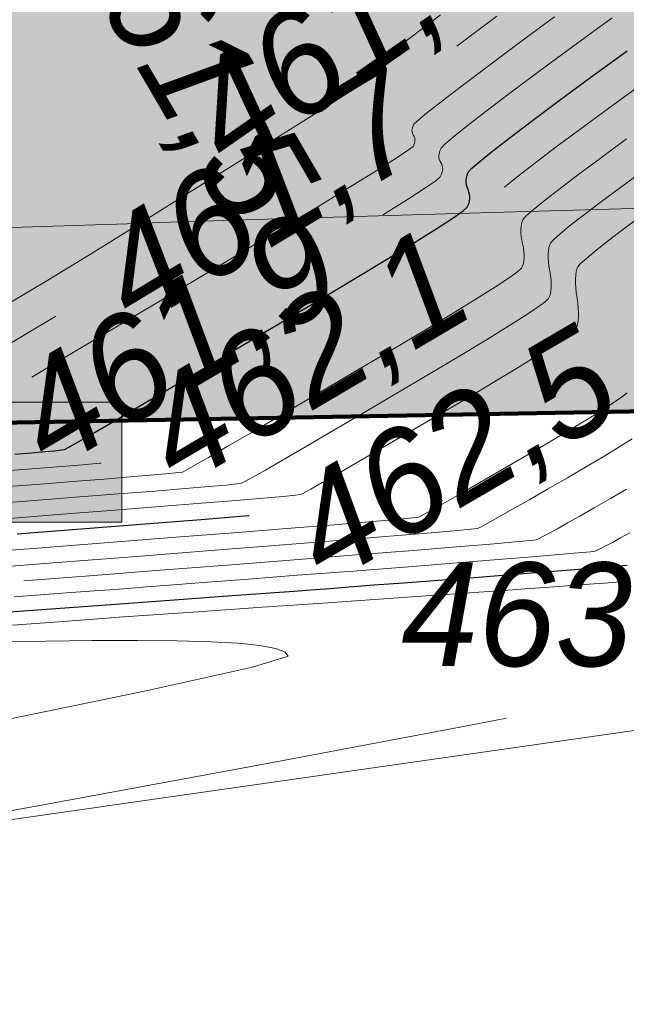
# Model space of a CAD drawing. Header units: metres. Extents: x 730549 to 731755, y 5527678 to 5528494.
# Tile 186 of 207: x 731680.87 to 731682.89, y 5527794.3 to 5527797.59. Entities that reach past the tile are written whole.
import ezdxf

# ---------------------------------------------------------------- set-up
doc = ezdxf.new("R2010")
doc.units = ezdxf.units.M
doc.header["$LTSCALE"] = 0.1
doc.layers.add('3d Modell', color=7, linetype='Continuous', transparency=0.4)
for name, color, linetype in [('LA_Allgemeine Einbauten', 7, 'Continuous'), ('LA_Planungsumgriff', 7, 'Continuous'), ('Netzbach mit Ausleitung', 7, 'Continuous'), ('Sparten Strom GEPLANT pdf', 7, 'Continuous'), ('Sparten_Kanal-aus dwg GRUPPE', 7, 'Continuous'), ('Wiese und Waldnaab als Hintergrund', 7, 'Continuous')]:
    doc.layers.add(name, color=color, linetype=linetype)
doc.styles.add('Arial', font='arial.ttf')
doc.styles.add('Artifakt Element Thin', font='Artifakt Element Thin Italic.ttf')
picture_1 = doc.add_image_def('image1.png', size_in_pixel=(2382, 1684))

# ---------------------------------------------------------------- blocks, each defined once
blk = doc.blocks.new('PDF-Seite')
at = {"color": 255, "linetype": 'Continuous', "lineweight": 9, "transparency": 33554687}
blk.add_wipeout([(0, 103.9213), (293.9185, 103.9213), (293.9185, -103.9213), (0, -103.9213)], dxfattribs=at)
at = {"transparency": 33554687}
image = blk.add_image(picture_1, insert=(0, -103.9213), size_in_units=(293.9185, 207.8426), dxfattribs=at)
image.dxf.flags = 7
blk = doc.blocks.new('Gruppe')
at = {"color": 7, "transparency": 33554687, "insert": (-866.8829, -464.8712, -30.1596), "char_height": 0.3606569, "attachment_point": 1, "rotation": 2.2512, "line_spacing_factor": 0.25, "style": 'Arial'}
blk.add_mtext('A S=460.999 T=2.03m Ei 800/1200->M1308E S=461.002 T=2.03m Ei 800/1200->M1280E S=461.004 T=2.03m DN 500->M1306', dxfattribs=at)
blk = doc.blocks.new('Gruppe-1')
at = {"color": 7, "transparency": 33554687}
blk.add_blockref('Gruppe', (0, 0), dxfattribs=at)
blk = doc.blocks.new('Gruppe-3')
at = {"color": 7, "linetype": 'Continuous', "lineweight": 13, "transparency": 33554585, "flags": 128}
for points in [[(-858.9877, -465.6651), (-858.799, -465.6505), (-858.6099, -465.6357), (-858.4455, -465.6228), (-858.3058, -465.6117), (-858.1906, -465.6023), (-858.1002, -465.5947), (-858.0343, -465.5889), (-857.9932, -465.5849), (-857.9766, -465.5826), (-857.9658, -465.5773), (-857.9416, -465.564), (-857.9041, -465.5428), (-857.8533, -465.5137), (-857.7892, -465.4766), (-857.7119, -465.4315), (-857.6212, -465.3785), (-857.5172, -465.3176), (-857.4132, -465.2563), (-857.3225, -465.2023), (-857.2452, -465.1556), (-857.1813, -465.1161), (-857.1306, -465.0839), (-857.0933, -465.059), (-857.0693, -465.0414), (-857.0587, -465.031), (-857.0552, -465.0235), (-857.0525, -465.0144), (-857.0506, -465.0038), (-857.0497, -464.9916), (-857.0496, -464.9779), (-857.0503, -464.9627), (-857.0519, -464.9458), (-857.0544, -464.9275), (-857.0569, -464.9091), (-857.0585, -464.8923), (-857.0594, -464.8769), (-857.0594, -464.8631), (-857.0587, -464.8509), (-857.0571, -464.8401), (-857.0547, -464.8309), (-857.0514, -464.8232), (-857.0426, -464.8128), (-857.0233, -464.7953), (-856.9935, -464.7708), (-856.9533, -464.7393), (-856.9027, -464.7007), (-856.8416, -464.6551)], [(-859.0191, -465.1233), (-858.8772, -465.0387), (-858.7918, -464.9878)], [(-858.9592, -465.5036), (-858.8586, -465.4957), (-858.7729, -465.4889), (-858.702, -465.483), (-858.6459, -465.4782), (-858.6404, -465.4777)], [(-858.8982, -465.87), (-858.8405, -465.8655), (-858.6649, -465.8519), (-858.4582, -465.8358), (-858.2204, -465.8174), (-857.9826, -465.7988), (-857.7759, -465.7826), (-857.6004, -465.7686), (-857.4561, -465.757), (-857.3428, -465.7476), (-857.2608, -465.7405), (-857.2098, -465.7358), (-857.19, -465.7333), (-857.1825, -465.7299), (-857.1683, -465.7226), (-857.1474, -465.7114), (-857.1199, -465.6962), (-857.0856, -465.6771), (-857.0448, -465.654), (-856.9973, -465.6269), (-856.9431, -465.5959), (-856.8889, -465.5646)], [(-858.9827, -465.5584), (-858.8428, -465.5476), (-858.7209, -465.5381), (-858.6172, -465.5298), (-858.5315, -465.5228), (-858.464, -465.517), (-858.4145, -465.5125), (-858.3832, -465.5093), (-858.3699, -465.5073), (-858.3574, -465.501), (-858.3282, -465.4847), (-858.2825, -465.4585), (-858.2201, -465.4224), (-858.141, -465.3763), (-858.0454, -465.3203), (-857.9331, -465.2543), (-857.8042, -465.1784), (-857.6753, -465.1022), (-857.5631, -465.0352), (-857.4675, -464.9775), (-857.3886, -464.9291), (-857.3264, -464.8899), (-857.2808, -464.86), (-857.2518, -464.8394), (-857.2395, -464.828), (-857.236, -464.8208), (-857.2333, -464.8128), (-857.2316, -464.8039), (-857.2307, -464.7942), (-857.2307, -464.7836), (-857.2316, -464.7722), (-857.2333, -464.76), (-857.236, -464.7468), (-857.2387, -464.7337), (-857.2405, -464.7214), (-857.2415, -464.7099), (-857.2416, -464.6993), (-857.2409, -464.6895), (-857.2394, -464.6805), (-857.237, -464.6723), (-857.2338, -464.6649), (-857.2237, -464.6535), (-857.2005, -464.6332), (-857.1643, -464.6039), (-857.1151, -464.5656), (-857.0528, -464.5184), (-856.9775, -464.4622), (-856.8892, -464.3971)], [(-859.055, -465.6171), (-858.8908, -465.6044), (-858.7263, -465.5917), (-858.5832, -465.5804), (-858.4615, -465.5707), (-858.3611, -465.5625), (-858.2821, -465.5559), (-858.2244, -465.5507), (-858.1882, -465.5471), (-858.1733, -465.545), (-858.1616, -465.5391), (-858.1349, -465.5244), (-858.0933, -465.5007), (-858.0367, -465.468), (-857.9651, -465.4264), (-857.8786, -465.3759), (-857.7771, -465.3164), (-857.6607, -465.248), (-857.5443, -465.1792), (-857.4428, -465.1188), (-857.3564, -465.0665), (-857.2849, -465.0226), (-857.2285, -464.9869), (-857.187, -464.9595), (-857.1606, -464.9404), (-857.1491, -464.9295), (-857.1456, -464.9221), (-857.1429, -464.9136), (-857.1411, -464.9039), (-857.1402, -464.8929), (-857.1401, -464.8808), (-857.1409, -464.8674), (-857.1426, -464.8529), (-857.1452, -464.8372), (-857.1478, -464.8214), (-857.1495, -464.8068), (-857.1504, -464.7934), (-857.1505, -464.7812), (-857.1498, -464.7702), (-857.1482, -464.7603), (-857.1459, -464.7516), (-857.1426, -464.7441), (-857.1331, -464.7332), (-857.1119, -464.7142), (-857.0789, -464.6873), (-857.0342, -464.6524), (-856.9777, -464.6096), (-856.9095, -464.5587), (-856.8296, -464.4998)], [(-857.2963, -464.5583), (-857.2891, -464.5521), (-857.2497, -464.5204), (-857.1959, -464.4788), (-857.1278, -464.4272), (-857.0454, -464.3657), (-856.9487, -464.2944), (-856.8377, -464.2131), (-856.7269, -464.1322), (-856.6307, -464.0622), (-856.5494, -464.0029), (-856.4827, -463.9545)], [(-858.8716, -465.191), (-858.844, -465.1746), (-858.7115, -465.0962), (-858.5557, -465.0037), (-858.3766, -464.8972), (-858.1976, -464.7904), (-858.042, -464.6972), (-857.9099, -464.6175), (-857.8012, -464.5513), (-857.716, -464.4987), (-857.6543, -464.4596), (-857.616, -464.434), (-857.6011, -464.422), (-857.5984, -464.4168), (-857.5964, -464.4117), (-857.595, -464.4069), (-857.5945, -464.4023), (-857.5946, -464.3978), (-857.5954, -464.3935), (-857.597, -464.3894), (-857.5993, -464.3855), (-857.6016, -464.3815), (-857.6033, -464.3774), (-857.6042, -464.3731), (-857.6045, -464.3685), (-857.604, -464.3638), (-857.6029, -464.3588), (-857.6011, -464.3537), (-857.5986, -464.3484), (-857.5866, -464.3364), (-857.5562, -464.3113), (-857.5075, -464.2732), (-857.4405, -464.222), (-857.3551, -464.1577), (-857.2514, -464.0803), (-857.1293, -463.9898)], [(-857.4548, -464.0877), (-857.4324, -464.0709), (-857.3216, -463.9881)], [(-858.9449, -464.9434), (-858.8185, -464.8676), (-858.6711, -464.7775), (-858.5026, -464.6732), (-858.3348, -464.5685), (-858.1892, -464.4776), (-858.0658, -464.4003), (-857.9646, -464.3366), (-857.8856, -464.2867), (-857.8288, -464.2504), (-857.7943, -464.2279), (-857.782, -464.2189), (-857.7809, -464.2169), (-857.7801, -464.2149), (-857.7796, -464.213), (-857.7793, -464.2112), (-857.7794, -464.2095), (-857.7797, -464.2078), (-857.7803, -464.2062), (-857.7812, -464.2046), (-857.7822, -464.2031), (-857.7828, -464.2015), (-857.7832, -464.1998), (-857.7833, -464.198), (-857.7831, -464.1961), (-857.7826, -464.1942), (-857.7819, -464.1922), (-857.781, -464.1901), (-857.7692, -464.1801), (-857.7362, -464.1546), (-857.682, -464.1134), (-857.6065, -464.0565), (-857.5098, -463.9841)], [(-857.7017, -464.6497), (-857.6997, -464.6485), (-857.62, -464.5988), (-857.5619, -464.5615), (-857.5255, -464.5363), (-857.5107, -464.5235), (-857.5072, -464.5168), (-857.5046, -464.5104), (-857.503, -464.5041), (-857.5022, -464.4981), (-857.5024, -464.4922), (-857.5035, -464.4866), (-857.5055, -464.4811), (-857.5084, -464.4759), (-857.5113, -464.4706), (-857.5134, -464.4651), (-857.5146, -464.4594), (-857.5149, -464.4535), (-857.5143, -464.4473), (-857.5129, -464.4409), (-857.5106, -464.4343), (-857.5074, -464.4275), (-857.4953, -464.4147), (-857.4663, -464.39), (-857.4204, -464.3534), (-857.3576, -464.3051), (-857.2779, -464.2449), (-857.1814, -464.1728), (-857.0679, -464.0889), (-856.9374, -463.9932)], [(-859.0593, -465.777), (-858.8531, -465.761), (-858.6152, -465.7425), (-858.3771, -465.7238), (-858.1701, -465.7075), (-857.9943, -465.6935), (-857.8497, -465.6818), (-857.7363, -465.6724), (-857.6541, -465.6652), (-857.6031, -465.6604), (-857.5833, -465.6579), (-857.5741, -465.6536), (-857.5549, -465.6433), (-857.5257, -465.6271), (-857.4866, -465.6049), (-857.4374, -465.5768), (-857.3783, -465.5427), (-857.3092, -465.5027), (-857.2301, -465.4567), (-857.151, -465.4104), (-857.082, -465.3694), (-857.0229, -465.3337), (-856.9739, -465.3032), (-856.9349, -465.278), (-856.9059, -465.258), (-856.8869, -465.2434)], [(-859.0133, -465.8267), (-858.7858, -465.809), (-858.5234, -465.7885), (-858.2606, -465.7679), (-858.0324, -465.7499), (-857.8386, -465.7344), (-857.6793, -465.7215), (-857.5544, -465.7112), (-857.464, -465.7034), (-857.4081, -465.6982), (-857.3867, -465.6956), (-857.3783, -465.6918), (-857.3616, -465.683), (-857.3366, -465.6693), (-857.3032, -465.6506), (-857.2615, -465.6269), (-857.2115, -465.5984), (-857.1532, -465.5648), (-857.0866, -465.5263), (-857.02, -465.4875), (-856.9617, -465.453), (-856.9118, -465.4227), (-856.8702, -465.3967)], [(-858.9309, -465.9235), (-858.7557, -465.9105), (-858.6489, -465.9026), (-858.6104, -465.8997), (-858.5939, -465.8984), (-858.5533, -465.8953), (-858.4885, -465.8903), (-858.3995, -465.8834), (-858.2863, -465.8747), (-858.149, -465.8641), (-857.9874, -465.8516), (-857.8016, -465.8373), (-857.6159, -465.8229), (-857.4544, -465.8103), (-857.317, -465.7994), (-857.2039, -465.7902), (-857.115, -465.7828), (-857.0502, -465.7771), (-857.0097, -465.7731), (-856.9934, -465.7709), (-856.9867, -465.7681), (-856.9749, -465.7623), (-856.9582, -465.7536), (-856.9365, -465.7419), (-856.9098, -465.7272), (-856.878, -465.7096)], [(-859.096, -466.3613), (-858.4959, -466.2377), (-858.1363, -466.1576), (-858.0172, -466.121), (-858.0284, -466.1071), (-858.0598, -466.0954), (-858.1113, -466.0858), (-858.1831, -466.0783), (-858.275, -466.0729), (-858.3872, -466.0696), (-858.5195, -466.0684), (-858.672, -466.0693), (-858.8244, -466.0709), (-858.9565, -466.0717)], [(-858.9367, -466.0182), (-858.7668, -466.0051), (-858.5661, -465.9904), (-858.3344, -465.9741), (-858.1025, -465.958), (-857.9009, -465.944), (-857.7296, -465.9322), (-857.5887, -465.9224), (-857.4782, -465.9147), (-857.398, -465.9091), (-857.3481, -465.9056), (-857.3286, -465.9043), (-857.3191, -465.9035), (-857.2993, -465.9021), (-857.2692, -465.8998), (-857.2288, -465.8968), (-857.1781, -465.8931), (-857.1171, -465.8886), (-857.0458, -465.8833), (-856.9641, -465.8773), (-856.8825, -465.8712)], [(-859.7233, -466.7775), (-858.84, -466.6172), (-858.0746, -466.4762), (-857.4272, -466.3547), (-857.2895, -466.3281)]]:
    blk.add_lwpolyline(points, dxfattribs=at)
at = {"color": 7, "linetype": 'Continuous', "lineweight": 25, "transparency": 33554585, "flags": 128}
for points in [[(-858.9286, -465.448), (-858.8725, -465.4433), (-858.8278, -465.4394), (-858.7947, -465.4362), (-858.7732, -465.4337), (-858.7632, -465.432), (-858.749, -465.4247), (-858.7149, -465.4054), (-858.6608, -465.3742), (-858.5868, -465.3311), (-858.4928, -465.276), (-858.3789, -465.209), (-858.2451, -465.1301), (-858.0913, -465.0393), (-857.9375, -464.9481), (-857.8037, -464.8681), (-857.6899, -464.7994), (-857.596, -464.742), (-857.5221, -464.6959), (-857.4682, -464.661), (-857.4343, -464.6373), (-857.4203, -464.625), (-857.4168, -464.6181), (-857.4142, -464.6112), (-857.4125, -464.6041), (-857.4117, -464.5968), (-857.4118, -464.5894), (-857.4128, -464.5818), (-857.4148, -464.5741), (-857.4176, -464.5662), (-857.4204, -464.5583), (-857.4224, -464.5505), (-857.4235, -464.5429), (-857.4238, -464.5354), (-857.4232, -464.528), (-857.4217, -464.5208), (-857.4194, -464.5137), (-857.4162, -464.5067), (-857.4048, -464.4943), (-857.3777, -464.471), (-857.3351, -464.4369), (-857.2768, -464.3919), (-857.2029, -464.336), (-857.1134, -464.2693), (-857.0083, -464.1916), (-856.8876, -464.1031)], [(-859.2088, -465.992), (-858.8837, -465.9684), (-858.608, -465.9484), (-858.3816, -465.932), (-858.2045, -465.9191), (-858.0768, -465.9098), (-857.9985, -465.9041), (-857.9695, -465.902), (-857.9565, -465.901), (-857.9263, -465.8987), (-857.8789, -465.8951), (-857.8142, -465.8901), (-857.7322, -465.8839), (-857.633, -465.8763), (-857.5166, -465.8675), (-857.3829, -465.8573), (-857.2492, -465.8471), (-857.1328, -465.838), (-857.0336, -465.8301), (-856.9517, -465.8235), (-856.8871, -465.818)], [(-858.9204, -465.713), (-858.7071, -465.6965), (-858.4935, -465.6798), (-858.3078, -465.6652), (-858.15, -465.6526), (-858.1474, -465.6524)]]:
    blk.add_lwpolyline(points, dxfattribs=at)
at = {"color": 7, "transparency": 33554585, "char_height": 0.34534, "attachment_point": 1, "line_spacing_factor": 1.206165, "style": 'Artifakt Element Thin'}
for s, insert, rotation in [('461,5', (-858.4036, -464.2271), 34.8337), ('461,5', (-858.4878, -463.5327), 300.2396), ('461,7', (-858.7023, -464.7353), 31.1027), ('461,9', (-858.9806, -465.2105), 30.6069), ('462,1', (-858.5524, -465.2653), 30.5366), ('462,5', (-858.06, -465.5882), 30.2805), ('463,2', (-857.6401, -465.8086), 359.9393)]:
    blk.add_mtext(s, dxfattribs=dict(at, insert=insert, rotation=rotation))
blk = doc.blocks.new('Site Model Opacity Container')
at = {"color": 255, "linetype": 'Continuous', "lineweight": 5, "transparency": 33554585}
blk.add_wipeout([(-902.0886, -384.516), (-896.5606, -388.799), (-893.5636, -391.703), (-885.1136, -401.015), (-850.0795, -459.0117), (-849.9675, -459.3957), (-850.8386, -465.338), (-853.9826, -465.958), (-902.1748, -472.8373), (-946.1748, -476.8373), (-962.1748, -476.8373), (-998.1748, -420.8373), (-998.3616, -413.454), (-991.2746, -397.622), (-990.0686, -396.546)], dxfattribs=at)
at = {"color": 31, "linetype": 'Continuous', "lineweight": 5, "true_color": 0xe0cb9d, "transparency": 33554585, "flags": 128}
blk.add_lwpolyline([(-902.0886, -384.516), (-896.5606, -388.799), (-893.5636, -391.703), (-885.1136, -401.015), (-850.0795, -459.0117), (-849.9675, -459.3957), (-850.8386, -465.338), (-853.9826, -465.958), (-902.1748, -472.8373), (-946.1748, -476.8373), (-962.1748, -476.8373), (-998.1748, -420.8373), (-998.3616, -413.454), (-991.2746, -397.622), (-990.0686, -396.546)], close=True, dxfattribs=at)
at = {"color": 7, "transparency": 33554687}
blk.add_blockref('Gruppe-3', (0, 0), dxfattribs=at)
blk = doc.blocks.new('Geländemodell (2D)')
at = {"color": 31, "true_color": 0xe0cb9d, "transparency": 33554687}
blk.add_blockref('Site Model Opacity Container', (0, 0), dxfattribs=at)
at = {"color": 0, "flags": 1}
for tag in ['IFC_UUID', 'instanceID']:
    blk.add_attdef(tag, (-998.5218, -476.8373), '', height=0.00018, dxfattribs=at)

msp = doc.modelspace()

# ---------------------------------------------------------------- block references
at = {"layer": 'Sparten Strom GEPLANT pdf', "color": 16, "true_color": 0x800000, "transparency": 33554687}
msp.add_blockref('PDF-Seite', (731393.3973, 5527843.1975), dxfattribs=at)

# ---------------------------------------------------------------- next in the draw order: block references
at = {"layer": 'Sparten_Kanal-aus dwg GRUPPE', "color": 7, "transparency": 33554687}
msp.add_blockref('Gruppe-1', (732539.7836, 5528261.585), dxfattribs=at)

# ---------------------------------------------------------------- next in the draw order: block references
at = {"layer": '3d Modell', "color": 31, "true_color": 0xe0cb9d, "transparency": 33554687}
msp.add_blockref('Geländemodell (2D)', (732539.7836, 5528261.585), dxfattribs=at)

# ---------------------------------------------------------------- next in the draw order: wipeouts: each hides what was drawn before it
at = {"color": 255, "linetype": 'Continuous', "lineweight": 5, "transparency": 33554585}
msp.add_wipeout([(731656.25, 5527870.55), (731643.6, 5527865.6), (731642.2711, 5527860.5778), (731638.4, 5527857.6), (731654.4, 5527839.4), (731661.2, 5527819.4), (731668.8, 5527807.6), (731683.6, 5527801.8), (731689.8, 5527798.6), (731690, 5527794.8), (731680.8, 5527793.4), (731666.6, 5527795), (731653.4, 5527794), (731639.4, 5527790.6), (731635, 5527785.4), (731646, 5527779.8), (731687.6, 5527788.6), (731700.4, 5527795.6)], dxfattribs=at).dxf.layer = '3d Modell'

# ---------------------------------------------------------------- next in the draw order: hatches: boundary and pattern name
at = {"layer": 'LA_Allgemeine Einbauten', "linetype": 'Continuous', "lineweight": 0, "true_color": 0xa0a0a4, "transparency": 33554687}
msp.add_hatch(color=253, dxfattribs=at).paths.add_polyline_path([(731667.9222, 5527794.7107), (731670.0222, 5527795.3607), (731673.0722, 5527795.8607), (731675.1722, 5527796.3107), (731677.5355, 5527796.3107), (731681.212, 5527796.3107), (731681.212, 5527795.9107), (731677.5355, 5527795.9107), (731675.2146, 5527795.9107), (731673.1465, 5527795.4675), (731670.1141, 5527794.9704), (731668.0405, 5527794.3286)])
at = {"layer": 'Netzbach mit Ausleitung', "linetype": 'Continuous', "lineweight": 0, "true_color": 0x66aaff, "transparency": 33554585}
for points in [[(731630.413, 5527861.3038), (731630.3322, 5527858.8302), (731633.1314, 5527854.8617), (731634.3457, 5527850.6691), (731635.0706, 5527844.0587), (731637.4588, 5527838.3349), (731638.6013, 5527838.0075), (731640.4505, 5527837.657), (731641.9649, 5527834.8554), (731639.5808, 5527831.8275), (731641.1102, 5527827.9712), (731641.5161, 5527825.6986), (731645.3535, 5527821.0956), (731646.8641, 5527819.2712), (731648.5953, 5527817.5241), (731650.3372, 5527815.55), (731659.6749, 5527807.1653), (731666.0145, 5527802.345), (731668.9362, 5527800.508), (731672.0072, 5527799.2082), (731682.0302, 5527799.1405), (731687.4488, 5527798.8205), (731688.3407, 5527796.3311), (731680.7042, 5527796.2482), (731668.8206, 5527795.448), (731666.8521, 5527797.3448), (731666.3529, 5527799.6038), (731664.8747, 5527800.6992), (731658.3994, 5527805.6227), (731648.9145, 5527814.1395), (731647.1339, 5527816.1574), (731645.3806, 5527817.9269), (731643.8152, 5527819.8175), (731639.9346, 5527824.4722), (731638.1547, 5527826.9429), (731636.4755, 5527830.3301), (731632.8267, 5527831.0365), (731631.9347, 5527832.7495), (731633.0465, 5527834.1626), (731632.5639, 5527840.3132), (731631.5751, 5527843.8263), (731631.075, 5527849.3044), (731630.1406, 5527852.3206), (731627.1227, 5527857.8244), (731624.6864, 5527860.7764)], [(731630.029, 5527858.7395), (731632.8573, 5527854.7299), (731634.0503, 5527850.6106), (731634.7771, 5527843.9831), (731637.2374, 5527838.0863), (731638.16, 5527837.1), (731640.2544, 5527837.3888), (731641.6073, 5527834.8861), (731639.2382, 5527831.8774), (731640.8202, 5527827.8887), (731641.2347, 5527825.5676), (731645.1228, 5527820.9039), (731646.6416, 5527819.0695), (731648.3761, 5527817.3191), (731650.1238, 5527815.3384), (731659.4836, 5527806.9339), (731665.8435, 5527802.0982), (731668.797, 5527800.2412), (731671.9454, 5527798.9086), (731682.0203, 5527798.8406), (731687.54, 5527798.56), (731688.2, 5527796.64), (731680.6925, 5527796.5481), (731668.9331, 5527795.7563), (731667.1255, 5527797.4979), (731666.6216, 5527799.7781), (731665.0548, 5527800.9391), (731658.5907, 5527805.8541), (731649.1279, 5527814.3511), (731647.3531, 5527816.3624), (731645.6031, 5527818.1285), (731644.0459, 5527820.0092), (731640.1719, 5527824.6562), (731638.4125, 5527827.0983), (731636.6783, 5527830.5964), (731633.0259, 5527831.3035), (731632.2903, 5527832.7162), (731634.54, 5527834.52), (731632.8607, 5527840.366), (731631.8713, 5527843.881), (731631.3709, 5527849.3631), (731630.4182, 5527852.4383), (731627.3721, 5527857.9935), (731625.05, 5527860.8), (731630.12, 5527861.255)], [(731629.76, 5527861.25), (731629.7259, 5527858.6488), (731632.5831, 5527854.5981), (731633.7549, 5527850.5521), (731634.4836, 5527843.9074), (731637.0161, 5527837.8376), (731637.82, 5527836.68), (731640.0584, 5527837.1207), (731641.2496, 5527834.9169), (731638.8957, 5527831.9273), (731640.5302, 5527827.8062), (731640.9534, 5527825.4366), (731644.892, 5527820.7122), (731646.419, 5527818.8679), (731648.1569, 5527817.1141), (731649.9104, 5527815.1268), (731659.2923, 5527806.7025), (731665.6725, 5527801.8513), (731668.6577, 5527799.9743), (731671.8836, 5527798.6091), (731682.0104, 5527798.5406), (731687.58, 5527798.3), (731688.12, 5527796.94), (731680.6808, 5527796.848), (731669.0455, 5527796.0645), (731667.3989, 5527797.6511), (731666.8904, 5527799.9523), (731665.2349, 5527801.1791), (731658.7821, 5527806.0855), (731649.3413, 5527814.5626), (731647.5723, 5527816.5674), (731645.8256, 5527818.3302), (731644.2767, 5527820.2009), (731640.4091, 5527824.8401), (731638.6704, 5527827.2536), (731636.8811, 5527830.8627), (731633.2251, 5527831.5705), (731632.6458, 5527832.683), (731635.14, 5527834.46), (731633.1575, 5527840.4189), (731632.1676, 5527843.9358), (731631.6667, 5527849.4218), (731630.6958, 5527852.5559), (731627.6215, 5527858.1626), (731625.59, 5527860.845)], [(731629.4228, 5527858.558), (731632.309, 5527854.4663), (731633.4596, 5527850.4936), (731634.1901, 5527843.8318), (731636.7948, 5527837.589), (731638.04, 5527836.94), (731639.8623, 5527836.8525), (731640.892, 5527834.9476), (731638.5532, 5527831.9772), (731640.2402, 5527827.7237), (731640.672, 5527825.3056), (731644.6612, 5527820.5204), (731646.1965, 5527818.6662), (731647.9377, 5527816.9091), (731649.697, 5527814.9153), (731659.1009, 5527806.4711), (731665.5016, 5527801.6044), (731668.5185, 5527799.7075), (731671.8217, 5527798.3095), (731682.0006, 5527798.2407), (731686.8021, 5527797.9571), (731687.0672, 5527797.2173), (731680.6691, 5527797.1479), (731669.158, 5527796.3728), (731667.6723, 5527797.8043), (731667.1591, 5527800.1266), (731665.415, 5527801.419), (731658.9734, 5527806.3169), (731649.5547, 5527814.7742), (731647.7915, 5527816.7724), (731646.0482, 5527818.5318), (731644.5074, 5527820.3926), (731640.6463, 5527825.0241), (731638.9282, 5527827.409), (731637.0839, 5527831.129), (731633.4243, 5527831.8375), (731633.0014, 5527832.6497), (731635.14, 5527834.48), (731633.4543, 5527840.4718), (731632.4638, 5527843.9905), (731631.9626, 5527849.4804), (731630.9734, 5527852.6736), (731627.8709, 5527858.3317), (731626.4641, 5527860.0363), (731629.4802, 5527860.3141)]]:
    msp.add_hatch(color=161, dxfattribs=at).paths.add_polyline_path(points)
at = {"layer": 'Netzbach mit Ausleitung', "linetype": 'Continuous', "lineweight": 0, "transparency": 33554483}
msp.add_hatch(color=7, dxfattribs=at).paths.add_polyline_path([(731629.81, 5527861.25), (731629.7259, 5527858.6488), (731632.5831, 5527854.5981), (731633.7549, 5527850.5521), (731634.4836, 5527843.9074), (731637.52, 5527836.08), (731639.06, 5527836.94), (731640.0584, 5527837.1207), (731641.2496, 5527834.9169), (731638.8957, 5527831.9273), (731640.5302, 5527827.8062), (731640.9534, 5527825.4366), (731644.892, 5527820.7122), (731646.419, 5527818.8679), (731648.1569, 5527817.1141), (731649.9104, 5527815.1268), (731659.2923, 5527806.7025), (731665.6725, 5527801.8513), (731668.6577, 5527799.9743), (731671.8836, 5527798.6091), (731682.0104, 5527798.5406), (731687.6, 5527798.26), (731688.12, 5527796.9219), (731680.6808, 5527796.848), (731669.0455, 5527796.0645), (731667.3989, 5527797.6511), (731666.8904, 5527799.9523), (731665.2349, 5527801.1791), (731658.7821, 5527806.0855), (731649.3413, 5527814.5626), (731647.5723, 5527816.5674), (731645.8256, 5527818.3302), (731644.2767, 5527820.2009), (731640.4091, 5527824.8401), (731638.6704, 5527827.2536), (731636.8811, 5527830.8627), (731633.2251, 5527831.5705), (731632.6458, 5527832.683), (731635.16, 5527834.46), (731633.1575, 5527840.4189), (731632.1676, 5527843.9358), (731631.6667, 5527849.4218), (731630.6958, 5527852.5559), (731627.6215, 5527858.1626), (731625.605, 5527860.845)])
at = {"layer": 'Wiese und Waldnaab als Hintergrund', "linetype": 'Continuous', "lineweight": 0, "true_color": 0xc4d309, "transparency": 33554483}
msp.add_hatch(color=52, dxfattribs=at).paths.add_polyline_path([(731645.5643, 5527857.5329), (731648.867, 5527864.6571), (731649.3828, 5527877.95), (731647.2109, 5527873.7088), (731644.5096, 5527868.9862), (731642.5638, 5527867.465), (731640.3307, 5527865.8117), (731639.379, 5527864.3996), (731636.7278, 5527863.807), (731633.0465, 5527861.6466), (731631.1367, 5527861.5843), (731630.8577, 5527859.5418), (731633.0465, 5527858.6259), (731633.0465, 5527854.945), (731634.6901, 5527852.1153), (731634.9094, 5527851.0327), (731629.0529, 5527848.4791), (731629.1793, 5527851.9133), (731627.9563, 5527853.8918), (731627.9031, 5527855.2944), (731626.593, 5527858.0681), (731624.4196, 5527859.5399), (731622.5893, 5527861.5524), (731621.6523, 5527862.7575), (731619.6316, 5527862.8377), (731618.7164, 5527863.8439), (731616.3756, 5527864.0902), (731612.9523, 5527864.1172), (731610.9424, 5527864.098), (731608.7869, 5527862.6544), (731606.2909, 5527862.4813), (731603.11, 5527862.1325), (731600.8686, 5527862.3897), (731599.8963, 5527862.0819), (731597.5895, 5527862.9355), (731596.6949, 5527862.8374), (731594.9396, 5527863.2485), (731593.6088, 5527863.8922), (731591.3624, 5527863.7616), (731589.6071, 5527864.1728), (731588.0384, 5527863.7995), (731585.8067, 5527863.0518), (731583.7641, 5527863.3308), (731580.0643, 5527863.1263), (731578.5502, 5527862.256), (731574.465, 5527862.8141), (731571.547, 5527860.9851), (731568.6508, 5527858.9573), (731566.276, 5527858.5963), (731562.7859, 5527858.3141), (731560.3758, 5527856.4403), (731556.4843, 5527853.3979), (731555.9942, 5527850.5274), (731557.845, 5527847.4106), (731559.1251, 5527846.7462), (731558.537, 5527844.7703), (731556.7996, 5527842.266), (731556.0044, 5527842.1788), (731554.7544, 5527840.7339), (731550.6558, 5527839.5802), (731549.0121, 5527840.8084), (731545.8882, 5527841.7736), (731542.2251, 5527843.9875), (731540.9463, 5527845.5575), (731537.6076, 5527842.9782), (731535.1334, 5527842.6062), (731532.436, 5527840.6002), (731531.1873, 5527840.0609), (731530.3677, 5527838.3614), (731529.4077, 5527838.8598), (731526.0484, 5527837.3848), (731522.4795, 5527835.9874), (731521.2757, 5527835.956), (731518.4571, 5527834.1379), (731515.8059, 5527833.5454), (731514.2168, 5527834.2765), (731511.8856, 5527833.5179), (731508.7347, 5527832.3031), (731502.8, 5527735.1721), (731587.4, 5527735), (731587, 5527743.2), (731600.4, 5527745), (731608.3946, 5527752.2709), (731632.9436, 5527766.213), (731648.4136, 5527772.8388), (731668.004, 5527780.4195), (731667.6878, 5527783.3022), (731672.7696, 5527784.6643), (731670.3725, 5527791.8457), (731680.6817, 5527795.9942), (731685.0158, 5527799.5881), (731678.4686, 5527800.5803), (731672.2441, 5527803.2175), (731664.8062, 5527806.8283), (731657.1271, 5527811.7203), (731650.9283, 5527816.8753), (731647.6108, 5527821.4409), (731645.6523, 5527826.4573), (731645.0951, 5527830.6214), (731645.8545, 5527836.5394), (731646.7203, 5527839.6524), (731643.2054, 5527845.1017), (731642.516, 5527849.5531), (731640.3997, 5527852.339)])

# ---------------------------------------------------------------- next in the draw order: linework, layer by layer
at = {"layer": 'LA_Allgemeine Einbauten', "color": 7, "linetype": 'Continuous', "lineweight": 9, "transparency": 33554569, "flags": 128}
msp.add_lwpolyline([(731667.9222, 5527794.7107), (731670.0222, 5527795.3607), (731673.0722, 5527795.8607), (731675.1722, 5527796.3107), (731677.5355, 5527796.3107), (731681.212, 5527796.3107), (731681.212, 5527795.9107), (731677.5355, 5527795.9107), (731675.2146, 5527795.9107), (731673.1465, 5527795.4675), (731670.1141, 5527794.9704), (731668.0405, 5527794.3286)], close=True, dxfattribs=at)
at = {"layer": 'LA_Planungsumgriff', "color": 16, "linetype": 'Continuous', "lineweight": 100, "true_color": 0x800000, "transparency": 33554687, "flags": 128}
msp.add_lwpolyline([(731651.4994, 5527808.1252), (731657.0563, 5527804.4013), (731663.6148, 5527794.685), (731674.9845, 5527796.1366), (731688.5945, 5527796.3819), (731687.3698, 5527798.9311), (731675.7561, 5527801.352), (731667.6171, 5527804.9852), (731657.183, 5527811.1518), (731650.6744, 5527816.6702)], dxfattribs=at)
at = {"layer": 'LA_Planungsumgriff', "color": 16, "linetype": 'Continuous', "lineweight": 9, "true_color": 0x800000, "transparency": 33554687}
msp.add_open_spline([(731624.546, 5527862.408), (731626.0696, 5527861.1897), (731628.3, 5527857.75), (731630.05, 5527854.6), (731631.05, 5527851.35), (731631.6454, 5527849.0847), (731631.8202, 5527848.2626), (731632.3448, 5527845.7962), (731632.95, 5527841.8), (731634.04, 5527837.32), (731634.6, 5527835.86), (731638.15, 5527829.25), (731642.05, 5527822.3), (731646, 5527818.1), (731656.65, 5527807.95), (731665.7, 5527800.95), (731667.4, 5527799.2), (731667.6, 5527797.7), (731668.9, 5527796.25), (731671.3, 5527796.2), (731677.9, 5527796.9), (731689.6, 5527797.1)], degree=2, knots=[0, 0, 0, 0.049146, 0.120068, 0.19099, 0.261912, 0.261912, 0.287363, 0.338266, 0.389169, 0.440071, 0.490974, 0.541876, 0.592779, 0.643682, 0.694584, 0.745487, 0.79639, 0.847292, 0.898195, 0.949097, 1, 1, 1], dxfattribs=at)

doc.saveas('drawing.dxf')
